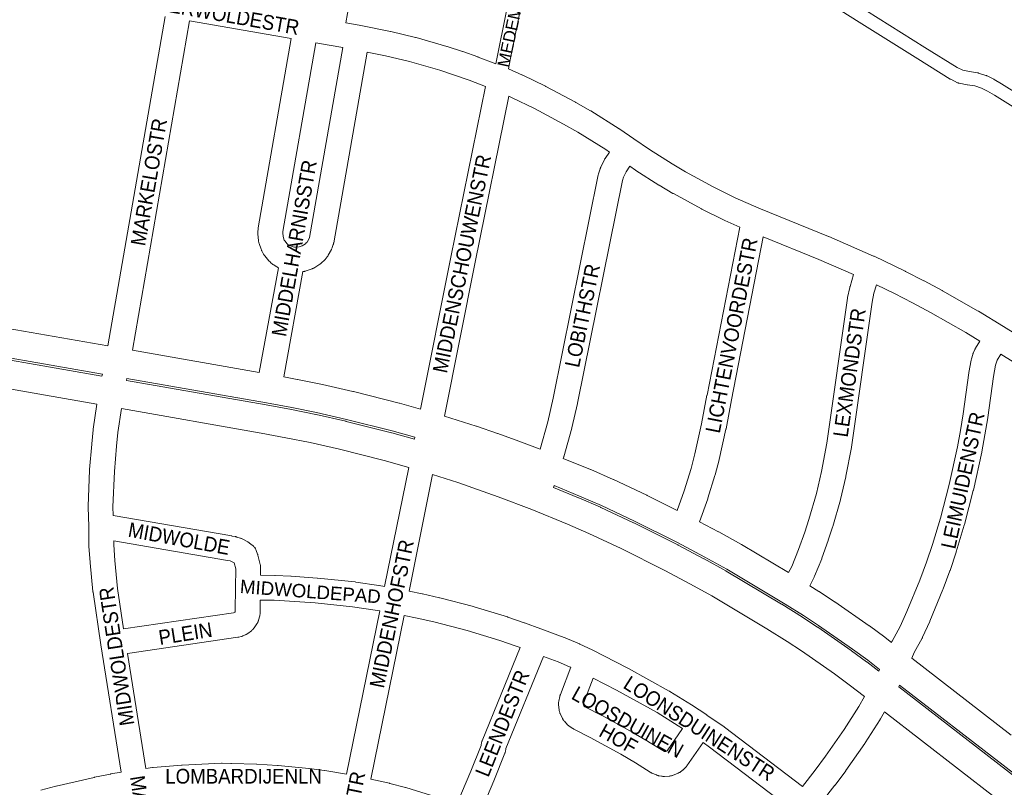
# Model space of a CAD drawing. Header units: metres. Extents: x 123819 to 142731, y 393440 to 405763.
# Tile 56 of 256: x 127873 to 128389, y 400070 to 400472. Entities that reach past the tile are written whole.
import ezdxf
from ezdxf.enums import TextEntityAlignment as Align

# ---------------------------------------------------------------- set-up
doc = ezdxf.new("R2010")
doc.units = ezdxf.units.M
doc.header["$MEASUREMENT"] = 0
for name, color, linetype, lineweight in [('gs-anno-wegen algemeen tekst', 7, 'Continuous', 0), ('gs-knt-aanvullende hoofdweg', 7, 'Continuous', 0), ('gs-knt-fietspaden', 7, 'Continuous', 0), ('gs-knt-wegen algemeen', 7, 'Continuous', 0), ('gs-vlk-plantopografie wegen algemeen', 7, 'Continuous', 0)]:
    doc.layers.add(name, color=color, linetype=linetype, lineweight=lineweight)
doc.styles.add('1.25mm', font='arial.ttf', dxfattribs={"height": 0.002})
doc.styles.add('Style-Arial', font='arial.ttf')

msp = doc.modelspace()

# ---------------------------------------------------------------- linework, layer by layer
at = {"layer": 'gs-knt-aanvullende hoofdweg', "color": 7, "linetype": 'Continuous', "flags": 128}
for points in [[(127835.08, 400316.32), (127919.73, 400301.52)], [(127830.68, 400300.8), (127916.59, 400285.78), (127916.81, 400286.78), (127830.98, 400301.79), (127830.68, 400300.8)], [(127932.56, 400299.27), (127999.02, 400287.64)], [(127913.9, 400271), (127827.21, 400286.16)], [(128011.83, 400285.32), (128018.89, 400283.99), (128019.01, 400283.97), (128032.04, 400281.31), (128032.18, 400281.28), (128048.08, 400277.71), (128048.27, 400277.67), (128072.34, 400271.59), (128072.52, 400271.54), (128083.44, 400268.48)], [(128068.4, 400256.03), (128080.26, 400252.7), (128080.47, 400253.71), (128068.56, 400257.05), (128044.69, 400263.08), (128028.97, 400266.61), (128016.06, 400269.24), (128002.75, 400271.74), (127929.64, 400284.53), (127929.41, 400283.53), (128002.56, 400270.73), (128002.65, 400270.72), (128015.81, 400268.24), (128015.92, 400268.22), (128028.68, 400265.62), (128028.82, 400265.59), (128044.36, 400262.11), (128044.55, 400262.06), (128068.21, 400256.08), (128068.4, 400256.03), (128068.4, 400256.03), (128068.4, 400256.03)], [(128077.28, 400237.93), (128064.43, 400241.55), (128040.97, 400247.47), (128025.61, 400250.92), (128012.98, 400253.49), (127999.92, 400255.95), (127926.74, 400268.76)], [(128095.97, 400264.78), (128112.57, 400259.59), (128112.76, 400259.52), (128123.82, 400255.74), (128123.94, 400255.7), (128134.91, 400251.73), (128135.03, 400251.69), (128146.07, 400247.49)], [(128158.22, 400242.7), (128172.5, 400236.84), (128172.65, 400236.78), (128184.33, 400231.7), (128184.51, 400231.62), (128202.04, 400223.42), (128202.21, 400223.33), (128217.92, 400215.47)], [(128316.02, 400117.99), (128308.03, 400124.18), (128300.38, 400129.81), (128283.05, 400141.87), (128275.48, 400146.85), (128264.82, 400153.51), (128235.96, 400170.75), (128224.81, 400176.9), (128211.49, 400183.97), (128188.59, 400195.42), (128171.64, 400203.36), (128160.49, 400208.21), (128141.81, 400215.87), (128124.19, 400222.58), (128102.96, 400230.05), (128089.8, 400234.18)], [(128317.15, 400136.11), (128323.47, 400131.22), (128323.89, 400132.16), (128317.68, 400136.97), (128309.74, 400142.82), (128292, 400155.16), (128284.13, 400160.34), (128274.48, 400166.37), (128243.94, 400184.65), (128232.44, 400191), (128217.8, 400198.74), (128195.58, 400209.85), (128178.24, 400217.97), (128166.73, 400222.98), (128153.42, 400228.43), (128153.09, 400227.48), (128166.27, 400222.08), (128166.41, 400222.01), (128177.73, 400217.09), (128177.92, 400217.01), (128195.05, 400208.99), (128195.23, 400208.9), (128218.29, 400197.36), (128218.45, 400197.28), (128231.9, 400190.14), (128232.01, 400190.09), (128243.33, 400183.84), (128243.55, 400183.71), (128272.59, 400166.37), (128272.72, 400166.29), (128283.51, 400159.55), (128283.66, 400159.45), (128291.39, 400154.37), (128291.55, 400154.26), (128309.05, 400142.08), (128309.21, 400141.96), (128317, 400136.22), (128317.14, 400136.12), (128317.15, 400136.11), (128317.15, 400136.11)], [(128229.61, 400209.48), (128239.52, 400204.24), (128239.64, 400204.18), (128251.31, 400197.74), (128251.54, 400197.61), (128276.2, 400182.85)], [(128287.35, 400176.04), (128292.16, 400173.03), (128292.31, 400172.94), (128300.34, 400167.66), (128300.5, 400167.55), (128318.4, 400155.09), (128318.56, 400154.97), (128326.66, 400149.01), (128326.8, 400148.9), (128330.13, 400146.33)], [(128340.74, 400138.12), (128392.89, 400097.78)], [(128333.93, 400123.13), (128510.23, 399986.76), (128510.59, 399987.23), (128510.71, 399987.38), (128510.83, 399987.53), (128510.85, 399987.55), (128452.24, 400032.89), (128388.73, 400082.01), (128334.43, 400124.01), (128333.93, 400123.13)], [(128501, 399974.91), (128326.42, 400109.95)]]:
    msp.add_lwpolyline(points, dxfattribs=at)
at = {"layer": 'gs-knt-fietspaden', "color": 7, "linetype": 'Continuous', "flags": 128}
for points in [[(128139.65, 400496.99), (128130.58, 400452.26), (128129.5, 400446.52)], [(128122.86, 400449.19), (128123.69, 400453.59), (128123.7, 400453.63), (128131.96, 400494.41)], [(128419, 400411.03), (128384.09, 400432.75), (128380.43, 400434.94), (128377.27, 400436.56), (128373.84, 400437.62), (128369.9, 400438.24), (128369.81, 400438.26), (128365.67, 400439.02), (128365.51, 400439.06), (128365.35, 400439.1), (128365.2, 400439.15), (128365.04, 400439.2), (128364.89, 400439.27), (128364.74, 400439.34), (128361.21, 400441.11), (128361.06, 400441.18), (128360.92, 400441.26), (128343.95, 400451.84), (128343.94, 400451.84), (128313.26, 400471.1), (128299.07, 400480), (128294.41, 400482.82), (128291.77, 400484), (128291.77, 400484)], [(128316.99, 400477.05), (128347.66, 400457.79), (128364.49, 400447.31), (128367.44, 400445.84), (128371.04, 400445.17), (128375.19, 400444.51), (128375.35, 400444.48), (128375.51, 400444.44), (128375.67, 400444.4), (128379.63, 400443.18), (128379.78, 400443.13), (128379.92, 400443.08), (128380.07, 400443.02), (128380.21, 400442.95), (128383.74, 400441.13)], [(128383.94, 400441.02), (128387.73, 400438.75), (128387.78, 400438.72)], [(128387.78, 400438.72), (128465.48, 400390.46)]]:
    msp.add_lwpolyline(points, dxfattribs=at)
at = {"layer": 'gs-knt-wegen algemeen', "color": 7, "linetype": 'Continuous', "flags": 128}
for points in [[(128050.43, 400505), (128044.35, 400470.64)], [(127919.73, 400301.52), (127949.68, 400474.02)], [(127962.5, 400471.77), (127932.56, 400299.27)], [(128015.77, 400462.4), (127962.5, 400471.77)], [(128044.35, 400470.64), (128051.36, 400469.42), (128067.7, 400466.18), (128067.96, 400466.13), (128080.9, 400463), (128081.17, 400462.93), (128097.24, 400458.32), (128097.46, 400458.25), (128105.41, 400455.67), (128105.55, 400455.62), (128113.44, 400452.84), (128113.62, 400452.77), (128122.86, 400449.19)], [(127999.02, 400287.64), (128009.01, 400342.44), (128008.98, 400342.45), (128008.72, 400342.58), (128008.46, 400342.72), (128008.21, 400342.88), (128006.82, 400343.77), (128006.6, 400343.92), (128006.38, 400344.07), (128006.18, 400344.24), (128004.91, 400345.29), (128004.68, 400345.48), (128004.47, 400345.69), (128004.26, 400345.9), (128004.07, 400346.12), (128001.95, 400348.65), (128001.77, 400348.88), (128001.59, 400349.12), (128001.43, 400349.36), (128001.28, 400349.62), (128000.46, 400351.06), (128000.32, 400351.32), (128000.2, 400351.58), (128000.08, 400351.85), (127999.98, 400352.13), (127998.89, 400355.25), (127998.8, 400355.55), (127998.72, 400355.85), (127998.65, 400356.16), (127998.6, 400356.47), (127998.56, 400356.78), (127998.26, 400360.07), (127998.24, 400360.36), (127998.23, 400360.66), (127998.24, 400360.95), (127998.26, 400361.25), (127998.4, 400362.89), (127998.43, 400363.16), (127998.48, 400363.43), (128015.77, 400462.4)], [(128028.59, 400460.16), (128011.35, 400361.46), (128011.28, 400360.68), (128011.45, 400358.77), (128012.08, 400356.96), (128012.31, 400356.56), (128013.67, 400354.94), (128014.18, 400354.51), (128014.74, 400354.16), (128016.69, 400353.36), (128017.36, 400353.21)], [(128042.71, 400457.71), (128035.68, 400458.93), (128028.59, 400460.16)], [(128055.51, 400455.33), (128037.98, 400355.59), (128037.94, 400355.36), (128037.88, 400355.12), (128037.82, 400354.88), (128037.75, 400354.65), (128037.22, 400353.09), (128037.12, 400352.81), (128037.01, 400352.53), (128036.88, 400352.27), (128036.74, 400352), (128035.15, 400349.12), (128035, 400348.86), (128034.84, 400348.61), (128034.67, 400348.37), (128034.49, 400348.14), (128033.44, 400346.86), (128033.27, 400346.66), (128033.09, 400346.47), (128032.9, 400346.29), (128031.71, 400345.14), (128031.49, 400344.95), (128031.26, 400344.76), (128031.03, 400344.58), (128030.79, 400344.41), (128028.03, 400342.6), (128027.76, 400342.43), (128027.49, 400342.28), (128027.21, 400342.14), (128026.92, 400342.01), (128026.62, 400341.9), (128023.51, 400340.8), (128023.21, 400340.71), (128022.91, 400340.62), (128022.6, 400340.55), (128022.29, 400340.5), (128021.98, 400340.46), (128021.89, 400340.45), (128011.83, 400285.32)], [(128017.36, 400353.21), (128018.02, 400353.16), (128019.93, 400353.34), (128021.54, 400353.92), (128023.14, 400354.97), (128023.62, 400355.43), (128024.04, 400355.94), (128025.06, 400357.79), (128025.25, 400358.33), (128042.71, 400457.71)], [(128117.49, 400437.31), (128109.02, 400440.59), (128101.3, 400443.31), (128093.54, 400445.84), (128077.71, 400450.37), (128065.03, 400453.44), (128055.51, 400455.33)], [(128129.5, 400446.52), (128136.8, 400443.35), (128137.03, 400443.24), (128148.89, 400437.53), (128149.12, 400437.41), (128164.63, 400429.16), (128164.83, 400429.05), (128172.44, 400424.67), (128172.63, 400424.55), (128187.54, 400415.26), (128187.69, 400415.16), (128187.84, 400415.06), (128195.12, 400409.95)], [(128083.44, 400268.48), (128099.38, 400348), (128117.49, 400437.31)], [(128129.74, 400432.22), (128112.14, 400345.42), (128112.14, 400345.42), (128112.14, 400345.42), (128095.97, 400264.78)], [(128182.41, 400402.96), (128180.5, 400404.31), (128165.84, 400413.44), (128158.42, 400417.72), (128143.12, 400425.85), (128131.49, 400431.46), (128129.74, 400432.22)], [(128195.12, 400409.95), (128203.36, 400404.38), (128215.21, 400396.79), (128222.21, 400392.65), (128236.69, 400384.76), (128248.24, 400379.05), (128260.67, 400373.59), (128297.11, 400358.89), (128297.27, 400358.82), (128320.81, 400348.6), (128321.04, 400348.49), (128337.38, 400340.65), (128337.52, 400340.58), (128347.11, 400335.68), (128347.22, 400335.62), (128356.72, 400330.54), (128356.87, 400330.46), (128375.58, 400319.78), (128375.75, 400319.67), (128388.74, 400311.72), (128388.77, 400311.7), (128449.21, 400274.14), (128508.97, 400237.02), (128560.12, 400205.36)], [(128146.07, 400247.49), (128150.07, 400261.81), (128152.92, 400274.23), (128176.58, 400391.08), (128176.65, 400391.38), (128176.73, 400391.68), (128177.49, 400394.18), (128177.57, 400394.42), (128177.66, 400394.66), (128177.76, 400394.9), (128177.87, 400395.13), (128179.68, 400398.86), (128179.79, 400399.08), (128179.91, 400399.29), (128180.03, 400399.5), (128180.17, 400399.71), (128182.41, 400402.96)], [(128193.13, 400395.58), (128191.18, 400392.73), (128189.8, 400389.91), (128189.28, 400388.19), (128165.66, 400271.57), (128165.63, 400271.41), (128162.73, 400258.75), (128162.65, 400258.45), (128158.46, 400243.47), (128158.39, 400243.23), (128158.22, 400242.7)], [(128250.75, 400363.72), (128242.86, 400367.19), (128242.59, 400367.32), (128230.81, 400373.15), (128230.58, 400373.27), (128215.88, 400381.27), (128215.68, 400381.38), (128208.48, 400385.65), (128208.28, 400385.77), (128196.27, 400393.46), (128196.14, 400393.55), (128193.13, 400395.58)], [(128217.92, 400215.47), (128221.6, 400225.74), (128225.19, 400237.46), (128227.19, 400245.07), (128230.7, 400260.68), (128233.51, 400275.71), (128233.52, 400275.77), (128250.75, 400363.72)], [(128263.01, 400358.6), (128246.3, 400273.3), (128243.48, 400258.17), (128243.43, 400257.94), (128239.87, 400242.1), (128239.81, 400241.86), (128237.74, 400234.01), (128237.67, 400233.77), (128234, 400221.79), (128233.91, 400221.5), (128229.61, 400209.48)], [(128310.32, 400338.96), (128292.16, 400346.85), (128263.01, 400358.6)], [(128276.2, 400182.85), (128277.87, 400186.14), (128281.48, 400194.97), (128284.74, 400204.05), (128286.93, 400210.71), (128290.81, 400224.32), (128293.52, 400235.83), (128296.3, 400250.59), (128307.11, 400326.49), (128307.14, 400326.72), (128307.19, 400326.95), (128308.31, 400332.18), (128308.37, 400332.43), (128308.44, 400332.68), (128310.32, 400338.96)], [(128322.27, 400333.46), (128320.99, 400329.19), (128319.96, 400324.43), (128309.17, 400248.61), (128309.12, 400248.32), (128306.29, 400233.28), (128306.23, 400232.99), (128303.45, 400221.19), (128303.37, 400220.9), (128299.42, 400207.01), (128299.34, 400206.75), (128297.07, 400199.89), (128297.02, 400199.74), (128293.68, 400190.44), (128293.58, 400190.17), (128289.82, 400180.97), (128289.72, 400180.73), (128289.6, 400180.49), (128287.35, 400176.04)], [(128376.4, 400304.01), (128369.03, 400308.52), (128350.5, 400319.1), (128341.13, 400324.11), (128331.67, 400328.95), (128322.27, 400333.46)], [(128330.13, 400146.33), (128330.21, 400146.49), (128330.33, 400146.77), (128330.47, 400147.03), (128334.72, 400154.66), (128338.27, 400162.52), (128345.05, 400178.95), (128348.52, 400188.27), (128351.57, 400197.53), (128355.76, 400211.4), (128360.37, 400229.03), (128364.65, 400248.64), (128366.28, 400257.28), (128367.73, 400265.95), (128370.71, 400287.43), (128370.75, 400287.68), (128371.88, 400294.08), (128371.93, 400294.34), (128371.99, 400294.59), (128372.06, 400294.84), (128372.75, 400297.09), (128372.82, 400297.32), (128372.91, 400297.55), (128373, 400297.78), (128373.78, 400299.59), (128373.91, 400299.86), (128374.05, 400300.13), (128374.2, 400300.4), (128376.4, 400304.01)], [(128387.48, 400297.17), (128385.56, 400294.01), (128385.1, 400292.96), (128384.64, 400291.43), (128383.59, 400285.52), (128380.61, 400264.07), (128380.58, 400263.9), (128379.12, 400255.07), (128379.09, 400254.92), (128377.42, 400246.13), (128377.39, 400245.95), (128373.06, 400226.12), (128373, 400225.86), (128368.32, 400207.98), (128368.26, 400207.75), (128364.01, 400193.69), (128363.96, 400193.53), (128360.84, 400184.07), (128360.76, 400183.84), (128357.21, 400174.3), (128357.13, 400174.09), (128350.27, 400157.45), (128350.18, 400157.26), (128346.47, 400149.05), (128346.36, 400148.81), (128346.23, 400148.57), (128342, 400140.97), (128340.74, 400138.12)], [(128436.87, 400266.48), (128387.48, 400297.17)], [(127926.67, 400078.39), (127916.03, 400145.01), (127911.9, 400172.72), (127911.88, 400172.88), (127911.86, 400173.04), (127910.38, 400188.02), (127910.36, 400188.21), (127909.77, 400196.69), (127909.76, 400196.89), (127909.75, 400197.09), (127909.66, 400207.09), (127909.35, 400217.21), (127909.34, 400217.44), (127909.35, 400217.67), (127910.09, 400236.53), (127910.1, 400236.81), (127911.2, 400250.15), (127911.22, 400250.32), (127912.02, 400257.69), (127912.05, 400257.89), (127913.9, 400271)], [(127926.74, 400268.76), (127924.96, 400256.17), (127924.17, 400248.99), (127923.09, 400235.88), (127922.37, 400217.38), (127922.51, 400212.74)], [(128064.65, 400175.6), (128077.28, 400237.93)], [(128089.8, 400234.18), (128077.44, 400173.18)], [(127922.51, 400212.74), (127984.6, 400202.05), (127984.68, 400202.03), (127986.5, 400201.7), (127986.76, 400201.64), (127987.02, 400201.58), (127987.27, 400201.5), (127988.9, 400200.99), (127989.18, 400200.9), (127989.44, 400200.8), (127989.7, 400200.68), (127989.96, 400200.56), (127992.99, 400198.98), (127993.24, 400198.84), (127993.48, 400198.69), (127993.72, 400198.54), (127993.95, 400198.37), (127995.31, 400197.32), (127995.54, 400197.13), (127995.77, 400196.93), (127995.99, 400196.72), (127996.2, 400196.49), (127996.4, 400196.26), (127996.59, 400196.02), (127996.76, 400195.77), (127996.92, 400195.51), (127997.07, 400195.24), (127997.21, 400194.97), (127997.34, 400194.69), (127997.45, 400194.41), (127998.11, 400192.61), (127998.19, 400192.39), (127998.26, 400192.16), (127998.32, 400191.93), (127999.51, 400187.09), (127999.57, 400186.82), (127999.62, 400186.54), (127999.66, 400186.27), (127999.68, 400185.99), (127999.69, 400185.72), (127999.7, 400185.44), (127999.64, 400181.49)], [(127922.75, 400199.49), (127922.77, 400197.4), (127923.34, 400189.21), (127924.8, 400174.48), (127927.94, 400153.42)], [(127927.94, 400153.42), (127985.54, 400161.87), (127985.82, 400161.94), (127986.18, 400162.21), (127986.32, 400162.41), (127986.44, 400162.88), (127986.53, 400175.12), (127986.53, 400175.17), (127986.67, 400184.79), (127985.87, 400188), (127984.46, 400188.74), (127983.75, 400188.96), (127982.35, 400189.22), (127922.75, 400199.49)], [(127999.64, 400181.49), (128007.1, 400181.39), (128007.31, 400181.39), (128015.47, 400181), (128015.64, 400180.99), (128029.34, 400179.99), (128029.53, 400179.98), (128049.21, 400177.97), (128049.52, 400177.94), (128061.65, 400176.13), (128061.81, 400176.1), (128064.65, 400175.6)], [(128077.44, 400173.18), (128084.39, 400171.76), (128084.51, 400171.74), (128093.41, 400169.74), (128093.62, 400169.69), (128111.26, 400165.12), (128111.53, 400165.04), (128128.96, 400159.69), (128129.17, 400159.63), (128137.79, 400156.67), (128137.92, 400156.62), (128146.48, 400153.48), (128146.53, 400153.46), (128160.18, 400148.3), (128160.4, 400148.22), (128166.71, 400145.58), (128166.97, 400145.47), (128173.32, 400142.48), (128192.13, 400132.85), (128192.32, 400132.75), (128213.77, 400120.89), (128213.92, 400120.81), (128214.06, 400120.72), (128225.34, 400113.7), (128225.48, 400113.61), (128233.39, 400108.41), (128233.51, 400108.33), (128242.43, 400102.16), (128242.66, 400101.99), (128283.56, 400070.96)], [(127999.5, 400168.47), (127999.46, 400161.95), (127999.45, 400161.67), (127999.43, 400161.4), (127999.4, 400161.12), (127999.35, 400160.85), (127999.3, 400160.57), (127999.23, 400160.3), (127998.61, 400157.97), (127998.52, 400157.68), (127998.42, 400157.39), (127998.3, 400157.1), (127998.18, 400156.82), (127998.04, 400156.55), (127997.88, 400156.28), (127997.72, 400156.03), (127996.37, 400154.03), (127996.19, 400153.78), (127996, 400153.54), (127995.8, 400153.3), (127995.59, 400153.08), (127995.37, 400152.87), (127995.13, 400152.67), (127994.89, 400152.48), (127992.97, 400151.02), (127992.75, 400150.86), (127992.53, 400150.72), (127992.3, 400150.58), (127992.06, 400150.45), (127991.82, 400150.33), (127991.58, 400150.22), (127990.46, 400149.75), (127990.21, 400149.65), (127989.96, 400149.56), (127989.7, 400149.48), (127989.44, 400149.41), (127988.26, 400149.13), (127987.99, 400149.08), (127987.71, 400149.03), (127929.93, 400140.55)], [(128062.06, 400162.84), (128059.65, 400163.26), (128047.75, 400165.04), (128028.3, 400167.01), (128014.77, 400168), (128006.81, 400168.38), (127999.5, 400168.47)], [(128044.74, 400077.36), (128062.06, 400162.84)], [(128074.85, 400160.42), (128057.51, 400074.83)], [(128135.65, 400143.59), (128133.49, 400144.38), (128125.04, 400147.28), (128107.85, 400152.55), (128090.45, 400157.06), (128081.73, 400159.02), (128074.85, 400160.42)], [(127929.93, 400140.55), (127939.54, 400080.34)], [(128102.56, 400061.73), (128109.77, 400078.88), (128115.22, 400092.34), (128115.3, 400093.09), (128115.33, 400093.4), (128115.39, 400093.71), (128115.46, 400094.01), (128115.54, 400094.31), (128115.64, 400094.61), (128115.75, 400094.9), (128135.65, 400143.59)], [(128147.86, 400139.04), (128128.15, 400090.84), (128128.08, 400090.1), (128128.04, 400089.8), (128127.99, 400089.49), (128127.92, 400089.19), (128127.84, 400088.9), (128127.75, 400088.61), (128127.64, 400088.32), (128121.83, 400073.95), (128121.79, 400073.87), (128114.7, 400057.01)], [(128162.12, 400133.36), (128161.56, 400133.62), (128155.48, 400136.16), (128147.86, 400139.04)], [(128231.45, 400093.92), (128222.96, 400081.7), (128222.78, 400081.46), (128222.59, 400081.22), (128222.39, 400080.99), (128222.18, 400080.77), (128221.28, 400079.89), (128221.09, 400079.71), (128220.9, 400079.54), (128220.7, 400079.38), (128220.49, 400079.23), (128219.46, 400078.49), (128219.2, 400078.32), (128218.94, 400078.16), (128218.67, 400078.01), (128218.39, 400077.88), (128218.11, 400077.75), (128215.77, 400076.82), (128215.49, 400076.71), (128215.21, 400076.62), (128214.93, 400076.55), (128214.64, 400076.48), (128214.35, 400076.43), (128214.06, 400076.39), (128213.77, 400076.36), (128211.25, 400076.2), (128210.95, 400076.19), (128210.64, 400076.19), (128210.33, 400076.21), (128210.02, 400076.24), (128209.72, 400076.28), (128208.47, 400076.5), (128208.17, 400076.56), (128207.87, 400076.63), (128207.57, 400076.72), (128207.28, 400076.83), (128206.99, 400076.94), (128204.68, 400077.95), (128204.46, 400078.05), (128204.25, 400078.15), (128204.04, 400078.27), (128203.83, 400078.39), (128196.08, 400083.22), (128188.32, 400087.82), (128172.37, 400096.59), (128163.77, 400100.95), (128163.5, 400101.1), (128163.24, 400101.25), (128161.81, 400102.16), (128161.58, 400102.31), (128161.35, 400102.48), (128161.12, 400102.66), (128160.91, 400102.85), (128160.7, 400103.04), (128160.5, 400103.25), (128158.8, 400105.1), (128158.6, 400105.32), (128158.42, 400105.55), (128158.24, 400105.79), (128158.08, 400106.04), (128157.93, 400106.29), (128157.79, 400106.55), (128157.66, 400106.82), (128156.62, 400109.11), (128156.5, 400109.38), (128156.4, 400109.65), (128156.31, 400109.93), (128156.23, 400110.22), (128156.16, 400110.5), (128156.11, 400110.79), (128156.07, 400111.08), (128155.79, 400113.59), (128155.77, 400113.88), (128155.75, 400114.17), (128155.75, 400114.47), (128155.77, 400114.76), (128155.79, 400115.06), (128155.84, 400115.35), (128155.89, 400115.64), (128156.4, 400118.1), (128156.46, 400118.36), (128156.53, 400118.6), (128156.6, 400118.85), (128156.69, 400119.09), (128162.12, 400133.36)], [(128173.85, 400127.58), (128169.04, 400114.94), (128168.85, 400114), (128168.9, 400113.56), (128169.08, 400113.16), (128169.5, 400112.7), (128169.94, 400112.43), (128178.36, 400108.15), (128178.55, 400108.05), (128194.68, 400099.18), (128194.87, 400099.08), (128202.78, 400094.38), (128202.9, 400094.31), (128210.31, 400089.7)], [(128220.65, 400101.2), (128218.4, 400102.69), (128207.33, 400109.58), (128186.11, 400121.3), (128173.85, 400127.58)], [(128283.56, 400070.96), (128290.18, 400079.5), (128295.65, 400086.86), (128305.39, 400100.83), (128313.09, 400112.86), (128316.02, 400117.99)], [(128326.42, 400109.95), (128324.32, 400106.27), (128324.24, 400106.12), (128324.15, 400105.98), (128316.29, 400093.7), (128316.14, 400093.49), (128306.28, 400079.33), (128306.16, 400079.17), (128300.59, 400071.68), (128300.51, 400071.58), (128300.51, 400071.57), (128300.5, 400071.57), (128293.88, 400063.03)], [(128210.31, 400089.7), (128211.33, 400089.25), (128211.89, 400089.29), (128212.53, 400089.55), (128212.62, 400089.63), (128220.65, 400101.2)], [(128275.58, 400060.67), (128234.9, 400091.53), (128231.45, 400093.92)], [(127884.61, 400068.93), (127892.44, 400071.02), (127892.65, 400071.07), (127912.49, 400075.7), (127912.68, 400075.74), (127921.02, 400077.43), (127921.23, 400077.47), (127926.67, 400078.39)], [(127939.54, 400080.34), (127943.07, 400080.81), (127943.37, 400080.85), (127958.34, 400082.14), (127958.63, 400082.16), (127979.23, 400083.04), (127979.52, 400083.04), (127984.18, 400083.03), (127984.39, 400083.03), (127997.59, 400082.57), (127997.72, 400082.57), (128008.62, 400081.97), (128008.89, 400081.95), (128024.95, 400080.4), (128025.19, 400080.37), (128033.19, 400079.3), (128033.4, 400079.26), (128044.74, 400077.36)], [(128057.51, 400074.83), (128067.2, 400072.6), (128067.42, 400072.55), (128075.62, 400070.38), (128075.84, 400070.31), (128092.07, 400065.38), (128092.28, 400065.31), (128100.31, 400062.56), (128100.45, 400062.51), (128102.56, 400061.73)]]:
    msp.add_lwpolyline(points, dxfattribs=at)
at = {"layer": 'gs-vlk-plantopografie wegen algemeen', "color": 7, "linetype": 'Continuous', "flags": 128}
for points in [[(128419, 400411.03), (128384.09, 400432.75), (128380.43, 400434.94), (128377.27, 400436.56), (128373.84, 400437.62), (128369.9, 400438.24), (128369.81, 400438.26), (128365.67, 400439.02), (128365.51, 400439.06), (128365.35, 400439.1), (128365.2, 400439.15), (128365.04, 400439.2), (128364.89, 400439.27), (128364.74, 400439.34), (128361.21, 400441.11), (128361.06, 400441.18), (128360.92, 400441.26), (128343.95, 400451.84), (128343.94, 400451.84), (128313.26, 400471.1), (128299.07, 400480), (128294.41, 400482.82), (128291.77, 400484), (128291.77, 400484)], [(128316.99, 400477.05), (128347.66, 400457.79), (128364.49, 400447.31), (128367.44, 400445.84), (128371.04, 400445.17), (128375.19, 400444.51), (128375.35, 400444.48), (128375.51, 400444.44), (128375.67, 400444.4), (128379.63, 400443.18), (128379.78, 400443.13), (128379.92, 400443.08), (128380.07, 400443.02), (128380.21, 400442.95), (128383.74, 400441.13)], [(128383.74, 400441.13), (128383.94, 400441.02)], [(128383.74, 400441.13), (128383.84, 400441.08), (128383.94, 400441.02)], [(128383.94, 400441.02), (128387.73, 400438.75), (128387.78, 400438.72)]]:
    msp.add_lwpolyline(points, dxfattribs=at)

# ---------------------------------------------------------------- texts
at = {"layer": 'gs-anno-wegen algemeen tekst', "color": 7, "style": 'Style-Arial', "width": 0.909091}
for s, rotation, p in [('MENTERWOLDESTR', 349.9416, (127972.2, 400476.52)), ('MARKELOSTR', 80.0686, (127941.15, 400387.33)), ('MIDDELHARNISSTR', 79.9919, (128017.29, 400352.7)), ('MIDDENSCHOUWENSTR', 78.4335, (128105.14, 400344.59)), ('LICHTENVOORDESTR', 78.9168, (128246.35, 400307.08)), ('LOBITHSTR', 78.3065, (128168.25, 400317.43)), ('LEXMONDSTR', 81.899, (128308.14, 400287.55)), ('LEIMUIDENSTR', 77.6886, (128367.5, 400231.19)), ('MIDWOLDE', 349.6793, (127956.99, 400200.68)), ('MIDDENHOFSTR', 78.3947, (128068.36, 400161.35)), ('MIDWOLDESTR', 98.7349, (127924.27, 400139.04)), ('PLEIN', 8.9848, (127960.29, 400150.96)), ('LEENDESTR', 68.1773, (128126.31, 400104.01)), ('LOONSDUINENSTR', 327.1751, (128229.48, 400101.34)), ('LOOSDUINEN', 330.7299, (128191.98, 400104.65)), ('HOF', 330.7299, (128187.16, 400095.89)), ('MIDDENHOFSTR', 78.5424, (128043.03, 400040)), ('MAASBREEPAD', 279.0148, (127940.84, 400039.8))]:
    msp.add_text(s, height=7.7, rotation=rotation, dxfattribs=at).set_placement(p, align=Align.MIDDLE_CENTER)
at = {"layer": 'gs-anno-wegen algemeen tekst', "color": 7, "style": 'Style-Arial'}
msp.add_text('MIDWOLDEPAD', height=7, rotation=355.7442, dxfattribs=at).set_placement((128025.77, 400172.98), align=Align.MIDDLE_CENTER)
at = {"layer": 'gs-anno-wegen algemeen tekst', "color": 7, "style": 'Style-Arial', "width": 0.909091}
msp.add_text('LOMBARDIJENLN', height=7.7, dxfattribs=at).set_placement((127990.77, 400076.29), align=Align.MIDDLE_CENTER)
at = {"layer": 'gs-anno-wegen algemeen tekst', "color": 7, "insert": (128134.06, 400481.81), "char_height": 6.3, "attachment_point": 5, "rotation": 77.8158, "line_spacing_factor": 0.6, "style": '1.25mm'}
msp.add_mtext('MEDEMBLIKPAD', dxfattribs=at)

doc.saveas('drawing.dxf')
